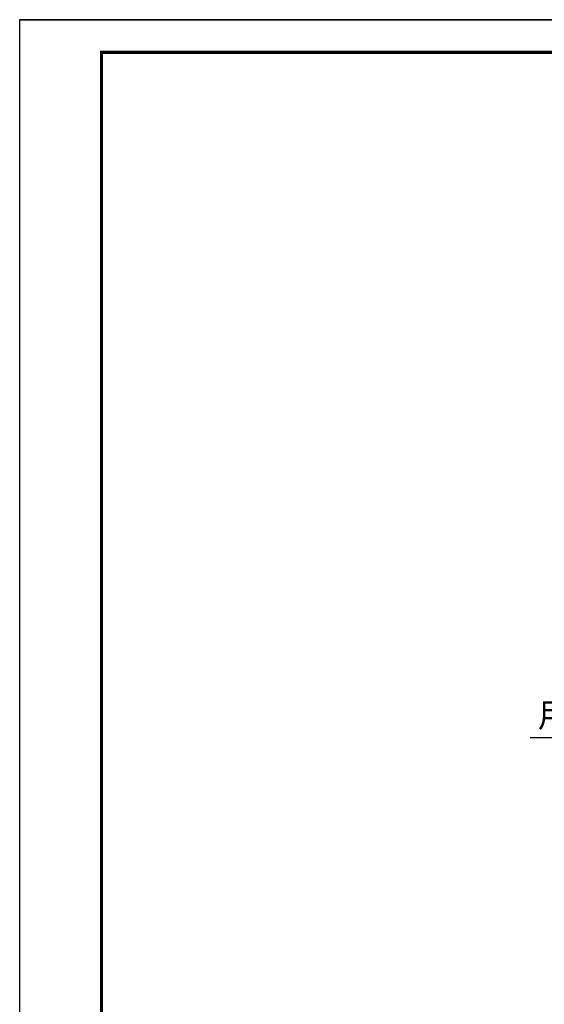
# Model space of a CAD drawing. Extents: x 499156 to 998412, y 3804753 to 7609653.
# Tile 2 of 9: x 499156 to 499188, y 3804812 to 3804872. Entities that reach past the tile are written whole.
import ezdxf
from ezdxf.enums import TextEntityAlignment as Align

# ---------------------------------------------------------------- set-up
doc = ezdxf.new("R2010")
doc.units = 0
doc.layers.get('0').update_dxf_attribs({"linetype": 'CONTINUOUS'})
doc.layers.add('DLDW', color=11, linetype='CONTINUOUS')
doc.layers.add('PUB_TITLE', color=4, linetype='CONTINUOUS')
doc.styles.add('宋体', font='txt')

# ---------------------------------------------------------------- blocks, each defined once
blk = doc.blocks.new('wrtgtg')
at = {"layer": 'PUB_TITLE'}
blk.add_line((-75296, 53559), (8804, 53559), dxfattribs=at)
blk.add_lwpolyline([(-75296, -5841), (8804, -5841), (8804, 53559), (-75296, 53559)], close=True, dxfattribs=at)
at = {"layer": 'PUB_TITLE', "const_width": 100}
blk.add_lwpolyline([(-72796, -4841), (7804, -4841), (7804, 52559), (-72796, 52559)], close=True, dxfattribs=at)

msp = doc.modelspace()

# ---------------------------------------------------------------- linework, layer by layer
at = {"color": 3, "linetype": 'Continuous', "flags": 128}
msp.add_lwpolyline([(499203.244, 3804832.048), (499198.557, 3804828.112), (499187.6, 3804828.112)], dxfattribs=at)

# ---------------------------------------------------------------- block references
at = {"xscale": 0.002, "yscale": 0.002, "zscale": 0.002}
msp.add_blockref('wrtgtg', (499307.001, 3804764.859), dxfattribs=at)

# ---------------------------------------------------------------- texts
at = {"layer": 'DLDW', "color": 0, "linetype": 'Continuous', "style": '宋体'}
msp.add_text('用地范围线', height=1.5, dxfattribs=at).set_placement((499193.188, 3804829.521, 0.047), align=Align.MIDDLE_CENTER)

doc.saveas('drawing.dxf')
